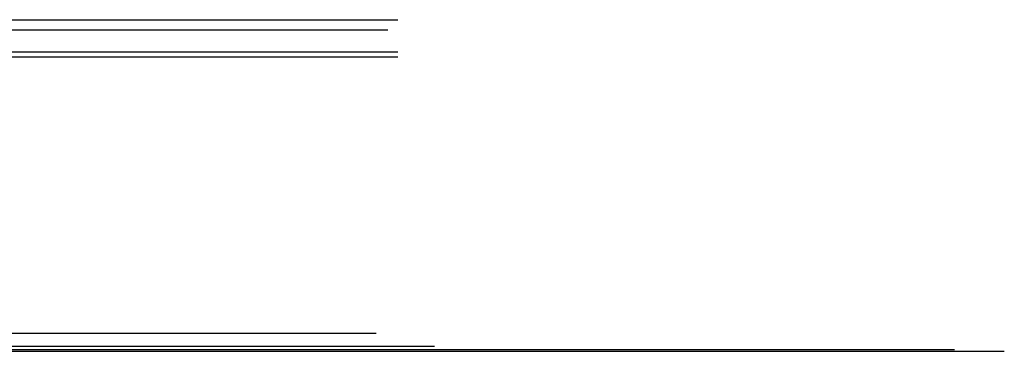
# Model space of a CAD drawing. Header units: millimetres. Extents: x 161070 to 520640, y 9197 to 248394.
# Tile 5 of 137: x 200459 to 215270, y 9197 to 14183. Entities that reach past the tile are written whole.
import ezdxf

# ---------------------------------------------------------------- set-up
doc = ezdxf.new("R2010")
doc.units = ezdxf.units.MM
doc.header["$LTSCALE"] = 10

msp = doc.modelspace()

# ---------------------------------------------------------------- linework, layer by layer
for p, q in [((187447.2, 14182.9), (206147.2, 14182.9)), ((187447.2, 14032.9), (205997.2, 14032.9)), ((187397.2, 13697.2), (206147.2, 13697.2)), ((187397.2, 13622.2), (206147.2, 13622.2)), ((187672.2, 9471.6), (205822.2, 9471.6)), ((187397.2, 9271.6), (206697.2, 9271.6)), ((187397.2, 9221.6), (214520, 9221.6))]:
    msp.add_line(p, q)
at = {"color": 253}
msp.add_line((186647.2, 9196.6), (215270, 9196.6), dxfattribs=at)

doc.saveas('drawing.dxf')
